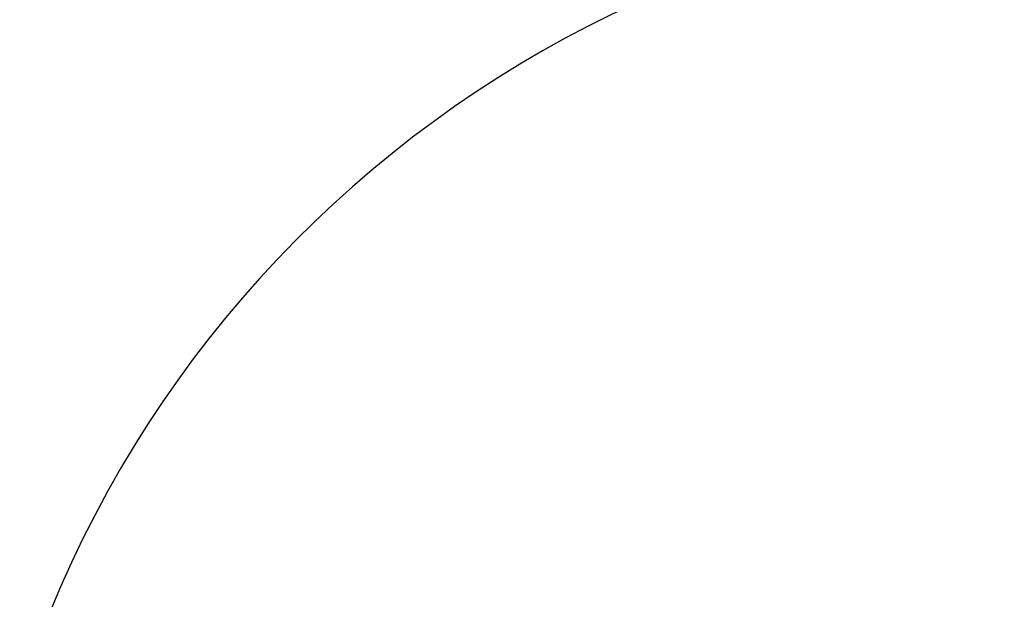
# Model space of a CAD drawing. Header units: millimetres. Extents: x 0 to 11920, y 0 to 8400.
# Tile 31 of 47: x 7771 to 8595, y 5506 to 5990. Entities that reach past the tile are written whole.
import ezdxf

# ---------------------------------------------------------------- set-up
doc = ezdxf.new("R2010")
doc.units = ezdxf.units.MM
doc.header["$LTSCALE"] = 20
doc.layers.add('THICK_LINE', color=7, linetype='Continuous')
doc.styles.add('SLDTEXTSTYLE0', font='TXT', dxfattribs={"width": 0.605})
doc.dimstyles.new('SLDDIMSTYLE0', dxfattribs={"dimtxt": 70, "dimasz": 70, "dimexe": 0, "dimexo": 0.0625, "dimgap": 17.5, "dimtad": 1, "dimdec": 4, "dimlfac": 20, "dimzin": 12, "dimdsep": 46, "dimtxsty": 'SLDTEXTSTYLE0', "dimsah": 1, "dimcen": 0.09, "dimadec": 1, "dimazin": 3, "dimtfac": 1, "dimtofl": 0, "dimtmove": 0, "dimatfit": 3, "dimfxl": 1, "dimfrac": 2, "dimtolj": 1, "dimtzin": 12, "dimarcsym": 0})

# ---------------------------------------------------------------- blocks, each defined once
blk = doc.blocks.new('_D')
at = {"layer": 'THICK_LINE'}
for p, q in [((6065.91, 5593.91), (5923.95, 5618.94)), ((10553.28, 5132.52), (11483.7, 5132.52))]:
    blk.add_line(p, q, dxfattribs=at)
blk.add_arc((8682.55, 5132.52), 2771.15, 360, 170, dxfattribs=at)
for points in [[(5953.49, 5613.73), (5976.34, 5680.65), (5956.69, 5684.37)], [(11453.7, 5132.52), (11462.82, 5202.64), (11442.82, 5202.39)]]:
    blk.add_solid(points, dxfattribs=at)
at = {"layer": 'THICK_LINE', "insert": (8832.85, 7991.69), "char_height": 70, "attachment_point": 1, "rotation": 355, "style": 'SLDTEXTSTYLE0'}
blk.add_mtext('170°', dxfattribs=at)

msp = doc.modelspace()

# ---------------------------------------------------------------- linework, layer by layer
at = {"layer": 'THICK_LINE'}
for radius in [2617, 957]:
    msp.add_arc((8682.5467826, 5132.5242098), radius, 189.9999999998, 169.9999999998, dxfattribs=at)

# ---------------------------------------------------------------- dimensions: what is measured, and where the dimension line sits
dim = msp.add_angular_dim_2l(base=(8924.0687879, 7893.1333626), line1=((10513.2762268, 5132.5242098), (8682.5467826, 5132.5242098)), line2=((7740.085763, 5298.7055158), (6105.304893, 5586.9614908)), dimstyle='SLDDIMSTYLE0', dxfattribs=at)
dim.commit()
dim.dimension.update_dxf_attribs({"geometry": '_D', "text_midpoint": (8924.0687879, 7893.1333626), "dimtype": 162})

doc.saveas('drawing.dxf')
